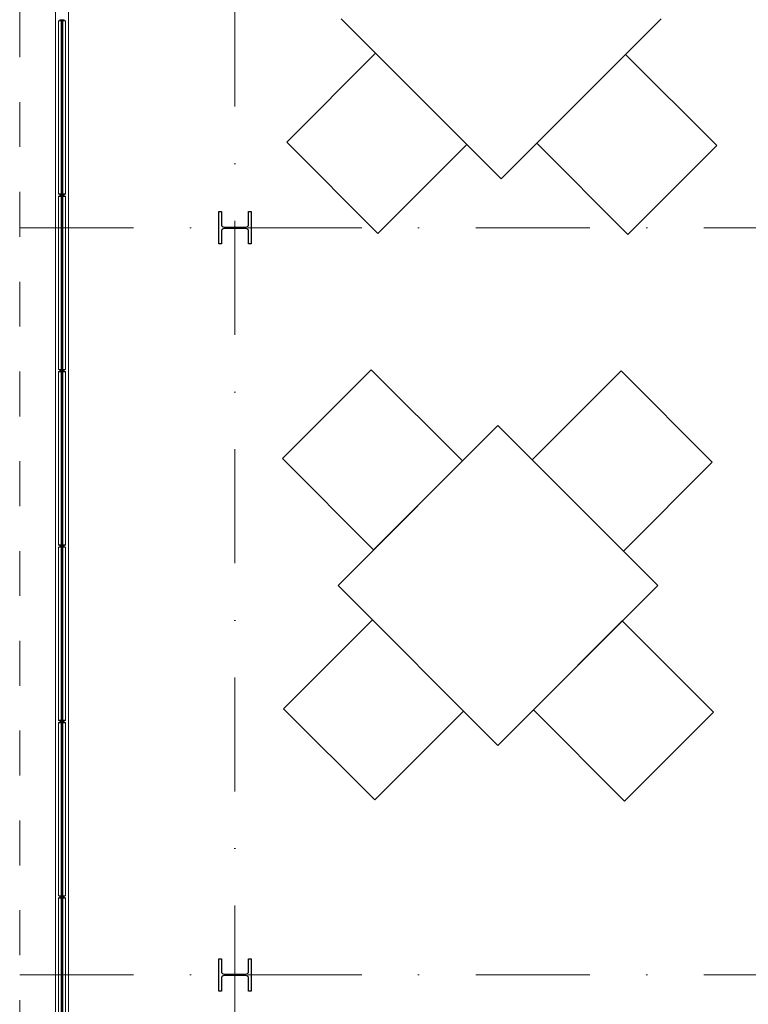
# Model space of a CAD drawing. Header units: metres. Extents: x 10441 to 19716, y -6570 to 1447.
# Tile 6 of 50: x 15756 to 16162, y -5506 to -4958. Entities that reach past the tile are written whole.
import ezdxf
from ezdxf.enums import TextEntityAlignment as Align

# ---------------------------------------------------------------- set-up
doc = ezdxf.new("R2010")
doc.units = ezdxf.units.M
doc.header["$MEASUREMENT"] = 0
doc.linetypes.add('8', pattern=[0.5, 0.25, -0.25])
doc.linetypes.add('DASHDOT', pattern=[25.4, 12.7, -6.35, 0, -6.35])
doc.layers.get('0').update_dxf_attribs({"color": 8})
for name, color, linetype, lineweight in [('#elektryczne', 8, 'Continuous', 20), ('_K_stal', 8, 'Continuous', 25), ('A_B.CIENKIE', 8, 'Continuous', 9), ('A_OSIE', 8, 'Continuous', 13), ('A_OZACZENIE DRZWI', 8, 'Continuous', 13), ('A_OZNACZENIA OKIEN', 8, 'Continuous', 13), ('A_STOLARKA', 8, 'Continuous', 5)]:
    doc.layers.add(name, color=color, linetype=linetype, lineweight=lineweight)
doc.styles.add('m1_romans', font='romans.shx', dxfattribs={"width": 0.8})

# ---------------------------------------------------------------- blocks, each defined once
blk = doc.blocks.new('podkład')
at = {"color": 8}
for p, q in [((11752.74, -2712.33), (11841.83, -2801.42)), ((11841.83, -2801.42), (11930.93, -2712.33)), ((11722.36, -2780.98), (11771.87, -2731.46)), ((11771.87, -2731.46), (11822.7, -2782.29)), ((11911.14, -2732.12), (11861.62, -2781.63)), ((11961.96, -2782.95), (11911.14, -2732.12)), ((11773.18, -2831.8), (11722.36, -2780.98)), ((11822.7, -2782.29), (11773.18, -2831.8)), ((11861.62, -2781.63), (11912.45, -2832.46)), ((11912.45, -2832.46), (11961.96, -2782.95)), ((11769.42, -2907.7), (11719.9, -2957.22)), ((11820.24, -2958.53), (11769.42, -2907.7)), ((11908.68, -2908.36), (11859.17, -2957.87)), ((11959.51, -2959.18), (11908.68, -2908.36)), ((11840.03, -2938.74), (11750.94, -3027.83)), ((11929.13, -3027.83), (11840.03, -2938.74)), ((11719.9, -2957.22), (11770.73, -3008.04)), ((11770.73, -3008.04), (11820.24, -2958.53)), ((11859.17, -2957.87), (11909.99, -3008.7)), ((11909.99, -3008.7), (11959.51, -2959.18)), ((11750.94, -3027.83), (11840.03, -3116.93)), ((11840.03, -3116.93), (11929.13, -3027.83)), ((11720.56, -3096.48), (11770.07, -3046.97)), ((11770.07, -3046.97), (11820.9, -3097.79)), ((11909.34, -3047.62), (11859.82, -3097.14)), ((11960.16, -3098.45), (11909.34, -3047.62)), ((11771.38, -3147.31), (11720.56, -3096.48)), ((11859.82, -3097.14), (11910.65, -3147.96)), ((11820.9, -3097.79), (11771.38, -3147.31)), ((11910.65, -3147.96), (11960.16, -3098.45))]:
    blk.add_line(p, q, dxfattribs=at)
at = {"layer": '_K_stal', "color": 8}
for points in [[(11701.09, -2819.7), (11702.49, -2819.7), (11702.49, -2837.7), (11701.09, -2837.7), (11701.09, -2830.62, 0.414214), (11699.59, -2829.12), (11687.39, -2829.12, 0.414214), (11685.89, -2830.62), (11685.89, -2837.7), (11684.49, -2837.7), (11684.49, -2819.7), (11685.89, -2819.7), (11685.89, -2826.77, 0.414214), (11687.39, -2828.27), (11699.59, -2828.27, 0.414214), (11701.09, -2826.77)], [(11701.09, -3235.7), (11702.49, -3235.7), (11702.49, -3253.7), (11701.09, -3253.7), (11701.09, -3246.62, 0.414214), (11699.59, -3245.12), (11687.39, -3245.12, 0.414214), (11685.89, -3246.62), (11685.89, -3253.7), (11684.49, -3253.7), (11684.49, -3235.7), (11685.89, -3235.7), (11685.89, -3242.77, 0.414214), (11687.39, -3244.27), (11699.59, -3244.27, 0.414214), (11701.09, -3242.77)]]:
    blk.add_lwpolyline(points, format="xyb", close=True, dxfattribs=at)
at = {"layer": 'A_B.CIENKIE', "color": 8, "linetype": '8', "ltscale": 100}
for p, q in [((11573.49, -2008.7), (11573.49, -4224.7)), ((11593.49, -2008.7), (11593.49, -4188.5))]:
    blk.add_line(p, q, dxfattribs=at)
at = {"layer": 'A_OSIE', "color": 8, "linetype": 'DASHDOT', "ltscale": 5}
for p, q in [((11693.49, -4159.34), (11693.49, -2044.7)), ((11573.49, -2828.69), (12973.49, -2828.69)), ((11573.49, -3244.7), (12973.49, -3244.7))]:
    blk.add_line(p, q, dxfattribs=at)
at = {"layer": 'A_STOLARKA', "color": 8}
for p, q in [((11593.49, -4178.81), (11593.49, -2419.46)), ((11600.69, -4174.29), (11600.69, -2419.46)), ((11595.09, -2713.36), (11596.29, -2713.06)), ((11595.09, -2713.51), (11599.09, -2713.51)), ((11595.12, -2809.81), (11595.12, -2713.51)), ((11595.84, -2712.98), (11595.84, -2713.17)), ((11596.29, -2713.06), (11595.84, -2713.06)), ((11595.88, -2712.94), (11596.34, -2712.85)), ((11596.29, -2713.06), (11596.34, -2713.06)), ((11596.29, -2713.06), (11597.89, -2713.06)), ((11596.34, -2713.06), (11596.34, -2712.86)), ((11596.39, -2712.81), (11597.79, -2712.81)), ((11596.39, -2712.81), (11597.79, -2712.81)), ((11596.69, -2713.06), (11596.59, -2713.16)), ((11596.59, -2713.16), (11596.59, -2810.16)), ((11597.49, -2713.06), (11596.69, -2713.06)), ((11597.09, -2713.06), (11597.09, -2810.26)), ((11597.59, -2713.16), (11597.49, -2713.06)), ((11597.59, -2810.16), (11597.59, -2713.16)), ((11597.84, -2712.85), (11598.3, -2712.94)), ((11597.84, -2713.06), (11597.84, -2712.86)), ((11597.84, -2713.06), (11597.89, -2713.06)), ((11598.34, -2713.06), (11597.89, -2713.06)), ((11597.89, -2713.06), (11599.09, -2713.36)), ((11598.34, -2713.17), (11598.34, -2712.98)), ((11599.05, -2713.51), (11599.05, -2809.81)), ((11595.09, -2809.81), (11599.09, -2809.81)), ((11595.09, -2809.96), (11596.29, -2810.26)), ((11595.09, -2811.06), (11596.29, -2810.76)), ((11595.09, -2811.21), (11599.09, -2811.21)), ((11595.12, -2907.51), (11595.12, -2811.21)), ((11595.84, -2810.34), (11595.84, -2810.15)), ((11596.29, -2810.26), (11595.84, -2810.26)), ((11595.84, -2810.69), (11595.84, -2810.87)), ((11596.29, -2810.76), (11595.84, -2810.76)), ((11595.88, -2810.38), (11596.34, -2810.46)), ((11595.88, -2810.64), (11596.34, -2810.56)), ((11596.29, -2810.26), (11596.34, -2810.26)), ((11596.29, -2810.26), (11597.89, -2810.26)), ((11596.29, -2810.76), (11596.34, -2810.76)), ((11596.29, -2810.76), (11597.89, -2810.76)), ((11596.34, -2810.26), (11596.34, -2810.46)), ((11596.34, -2810.76), (11596.34, -2810.56)), ((11596.39, -2810.51), (11597.79, -2810.51)), ((11596.39, -2810.51), (11597.79, -2810.51)), ((11596.59, -2810.16), (11596.69, -2810.26)), ((11596.69, -2810.76), (11596.59, -2810.86)), ((11596.59, -2810.86), (11596.59, -2907.86)), ((11596.69, -2810.26), (11597.49, -2810.26)), ((11597.49, -2810.76), (11596.69, -2810.76)), ((11597.09, -2810.76), (11597.09, -2907.96)), ((11597.49, -2810.26), (11597.59, -2810.16)), ((11597.59, -2810.86), (11597.49, -2810.76)), ((11597.59, -2907.86), (11597.59, -2810.86)), ((11597.84, -2810.26), (11597.89, -2810.26)), ((11597.84, -2810.26), (11597.84, -2810.46)), ((11597.84, -2810.47), (11598.3, -2810.38)), ((11597.84, -2810.55), (11598.3, -2810.64)), ((11597.84, -2810.76), (11597.84, -2810.56)), ((11597.84, -2810.76), (11597.89, -2810.76)), ((11597.89, -2810.26), (11599.09, -2809.96)), ((11598.34, -2810.26), (11597.89, -2810.26)), ((11598.34, -2810.76), (11597.89, -2810.76)), ((11597.89, -2810.76), (11599.09, -2811.06)), ((11598.34, -2810.15), (11598.34, -2810.34)), ((11598.34, -2810.87), (11598.34, -2810.69)), ((11599.05, -2811.21), (11599.05, -2907.51)), ((11595.09, -2907.51), (11599.09, -2907.51)), ((11595.09, -2907.66), (11596.29, -2907.96)), ((11595.09, -2908.76), (11596.29, -2908.46)), ((11595.09, -2908.91), (11599.09, -2908.91)), ((11595.12, -3005.21), (11595.13, -2908.91)), ((11595.84, -2908.04), (11595.84, -2907.85)), ((11596.29, -2907.96), (11595.84, -2907.96)), ((11595.84, -2908.39), (11595.84, -2908.57)), ((11596.29, -2908.46), (11595.84, -2908.46)), ((11595.88, -2908.08), (11596.34, -2908.17)), ((11595.88, -2908.34), (11596.34, -2908.26)), ((11596.29, -2907.96), (11596.34, -2907.96)), ((11596.29, -2907.96), (11597.89, -2907.96)), ((11596.29, -2908.46), (11596.34, -2908.46)), ((11596.29, -2908.46), (11597.89, -2908.46)), ((11596.34, -2907.96), (11596.34, -2908.16)), ((11596.34, -2908.46), (11596.34, -2908.26)), ((11596.39, -2908.21), (11597.79, -2908.21)), ((11596.39, -2908.21), (11597.79, -2908.21)), ((11596.59, -2907.86), (11596.69, -2907.96)), ((11596.69, -2908.46), (11596.59, -2908.56)), ((11596.59, -2908.56), (11596.59, -3005.56)), ((11596.69, -2907.96), (11597.49, -2907.96)), ((11597.49, -2908.46), (11596.69, -2908.46)), ((11597.09, -2908.46), (11597.09, -3005.66)), ((11597.49, -2907.96), (11597.59, -2907.86)), ((11597.59, -2908.56), (11597.49, -2908.46)), ((11597.59, -3005.56), (11597.59, -2908.56)), ((11597.84, -2907.96), (11597.89, -2907.96)), ((11597.84, -2907.96), (11597.84, -2908.16)), ((11597.84, -2908.17), (11598.3, -2908.08)), ((11597.84, -2908.25), (11598.3, -2908.34)), ((11597.84, -2908.46), (11597.84, -2908.26)), ((11597.84, -2908.46), (11597.89, -2908.46)), ((11597.89, -2907.96), (11599.09, -2907.66)), ((11598.34, -2907.96), (11597.89, -2907.96)), ((11598.34, -2908.46), (11597.89, -2908.46)), ((11597.89, -2908.46), (11599.09, -2908.76)), ((11598.34, -2907.85), (11598.34, -2908.04)), ((11598.34, -2908.57), (11598.34, -2908.39)), ((11599.06, -2908.91), (11599.05, -3005.21)), ((11595.09, -3005.21), (11599.09, -3005.21)), ((11595.09, -3005.36), (11596.29, -3005.66)), ((11595.09, -3006.46), (11596.29, -3006.16)), ((11595.09, -3006.61), (11599.09, -3006.61)), ((11595.13, -3102.91), (11595.13, -3006.61)), ((11595.84, -3005.74), (11595.84, -3005.55)), ((11596.29, -3005.66), (11595.84, -3005.66)), ((11595.84, -3006.09), (11595.84, -3006.27)), ((11596.29, -3006.16), (11595.84, -3006.16)), ((11595.88, -3005.79), (11596.34, -3005.87)), ((11595.89, -3006.04), (11596.34, -3005.96)), ((11596.29, -3005.66), (11596.34, -3005.66)), ((11596.29, -3005.66), (11597.89, -3005.66)), ((11596.29, -3006.16), (11596.34, -3006.16)), ((11596.29, -3006.16), (11597.89, -3006.16)), ((11596.34, -3005.66), (11596.34, -3005.86)), ((11596.34, -3006.16), (11596.34, -3005.96)), ((11596.39, -3005.91), (11597.79, -3005.91)), ((11596.39, -3005.91), (11597.79, -3005.91)), ((11596.59, -3005.56), (11596.69, -3005.66)), ((11596.69, -3006.16), (11596.59, -3006.26)), ((11596.59, -3006.26), (11596.59, -3103.26)), ((11596.69, -3005.66), (11597.49, -3005.66)), ((11597.49, -3006.16), (11596.69, -3006.16)), ((11597.09, -3006.16), (11597.09, -3103.36)), ((11597.49, -3005.66), (11597.59, -3005.56)), ((11597.59, -3006.26), (11597.49, -3006.16)), ((11597.59, -3103.26), (11597.59, -3006.26)), ((11597.84, -3005.66), (11597.89, -3005.66)), ((11597.84, -3005.66), (11597.84, -3005.86)), ((11597.84, -3005.87), (11598.3, -3005.79)), ((11597.84, -3005.96), (11598.3, -3006.04)), ((11597.84, -3006.16), (11597.84, -3005.96)), ((11597.84, -3006.16), (11597.89, -3006.16)), ((11597.89, -3005.66), (11599.09, -3005.36)), ((11598.34, -3005.66), (11597.89, -3005.66)), ((11598.34, -3006.16), (11597.89, -3006.16)), ((11597.89, -3006.16), (11599.09, -3006.46)), ((11598.34, -3005.55), (11598.34, -3005.74)), ((11598.34, -3006.27), (11598.34, -3006.09)), ((11599.06, -3006.61), (11599.06, -3102.91)), ((11595.09, -3102.91), (11599.09, -3102.91)), ((11595.09, -3103.06), (11596.29, -3103.36)), ((11597.89, -3103.36), (11599.09, -3103.06)), ((11595.09, -3104.16), (11596.29, -3103.86)), ((11595.09, -3104.31), (11599.09, -3104.31)), ((11595.13, -3200.61), (11595.13, -3104.31)), ((11595.84, -3103.44), (11595.84, -3103.25)), ((11596.29, -3103.36), (11595.84, -3103.36)), ((11595.84, -3103.79), (11595.84, -3103.97)), ((11596.29, -3103.86), (11595.84, -3103.86)), ((11595.89, -3103.49), (11596.34, -3103.57)), ((11595.89, -3103.74), (11596.34, -3103.66)), ((11596.29, -3103.36), (11596.34, -3103.36)), ((11596.29, -3103.36), (11597.89, -3103.36)), ((11596.29, -3103.86), (11596.34, -3103.86)), ((11596.29, -3103.86), (11597.89, -3103.86)), ((11596.34, -3103.36), (11596.34, -3103.56)), ((11596.34, -3103.86), (11596.34, -3103.66)), ((11596.39, -3103.61), (11597.79, -3103.61)), ((11596.39, -3103.61), (11597.79, -3103.61)), ((11596.59, -3103.26), (11596.69, -3103.36)), ((11596.69, -3103.86), (11596.59, -3103.96)), ((11596.59, -3103.96), (11596.59, -3200.96)), ((11596.69, -3103.36), (11597.49, -3103.36)), ((11597.49, -3103.86), (11596.69, -3103.86)), ((11597.09, -3103.86), (11597.09, -3201.06)), ((11597.49, -3103.36), (11597.59, -3103.26)), ((11597.59, -3103.96), (11597.49, -3103.86)), ((11597.59, -3200.96), (11597.59, -3103.96)), ((11597.84, -3103.36), (11597.89, -3103.36)), ((11597.84, -3103.36), (11597.84, -3103.56)), ((11597.84, -3103.57), (11598.3, -3103.49)), ((11597.84, -3103.66), (11598.3, -3103.74)), ((11597.84, -3103.86), (11597.84, -3103.66)), ((11597.84, -3103.86), (11597.89, -3103.86)), ((11598.34, -3103.36), (11597.89, -3103.36)), ((11598.34, -3103.86), (11597.89, -3103.86)), ((11597.89, -3103.86), (11599.09, -3104.16)), ((11598.34, -3103.25), (11598.34, -3103.44)), ((11598.34, -3103.97), (11598.34, -3103.79)), ((11599.06, -3104.31), (11599.06, -3200.61)), ((11595.09, -3200.61), (11599.09, -3200.61)), ((11595.09, -3200.76), (11596.29, -3201.06)), ((11595.09, -3201.86), (11596.29, -3201.56)), ((11595.84, -3201.14), (11595.84, -3200.95)), ((11596.29, -3201.06), (11595.84, -3201.06)), ((11595.85, -3201.49), (11595.85, -3201.67)), ((11596.3, -3201.56), (11595.85, -3201.56)), ((11595.89, -3201.19), (11596.34, -3201.27)), ((11595.89, -3201.44), (11596.34, -3201.36)), ((11596.29, -3201.06), (11596.34, -3201.06)), ((11596.29, -3201.06), (11597.89, -3201.06)), ((11596.29, -3201.56), (11597.89, -3201.56)), ((11596.3, -3201.56), (11596.34, -3201.56)), ((11596.34, -3201.06), (11596.34, -3201.26)), ((11596.34, -3201.56), (11596.34, -3201.36)), ((11596.39, -3201.31), (11597.79, -3201.31)), ((11596.39, -3201.31), (11597.79, -3201.31)), ((11596.59, -3200.96), (11596.69, -3201.06)), ((11596.69, -3201.56), (11596.59, -3201.66)), ((11596.59, -3201.66), (11596.59, -3298.66)), ((11596.69, -3201.06), (11597.49, -3201.06)), ((11597.49, -3201.56), (11596.69, -3201.56)), ((11597.09, -3201.56), (11597.09, -3298.76)), ((11597.49, -3201.06), (11597.59, -3200.96)), ((11597.59, -3201.66), (11597.49, -3201.56)), ((11597.59, -3298.66), (11597.59, -3201.66)), ((11597.84, -3201.06), (11597.89, -3201.06)), ((11597.84, -3201.06), (11597.84, -3201.26)), ((11597.84, -3201.27), (11598.3, -3201.19)), ((11597.84, -3201.36), (11598.3, -3201.44)), ((11597.84, -3201.56), (11597.84, -3201.36)), ((11597.84, -3201.56), (11597.9, -3201.56)), ((11597.89, -3201.06), (11599.09, -3200.76)), ((11598.34, -3201.06), (11597.89, -3201.06)), ((11597.89, -3201.56), (11599.09, -3201.86)), ((11598.35, -3201.56), (11597.9, -3201.56)), ((11598.34, -3200.95), (11598.34, -3201.14)), ((11598.35, -3201.67), (11598.35, -3201.49)), ((11595.09, -3202.01), (11599.09, -3202.01)), ((11595.13, -3298.31), (11595.13, -3202.01)), ((11599.06, -3202.01), (11599.06, -3298.31))]:
    blk.add_line(p, q, dxfattribs=at)
at = {"layer": 'A_STOLARKA', "color": 8, "ltscale": 0.1}
for p, q in [((11595.09, -2713.51), (11595.09, -2713.36)), ((11599.09, -2713.51), (11599.09, -2713.36)), ((11595.09, -2809.81), (11595.09, -2809.96)), ((11595.09, -2811.21), (11595.09, -2811.06)), ((11599.09, -2809.81), (11599.09, -2809.96)), ((11599.09, -2811.21), (11599.09, -2811.06)), ((11595.09, -2907.51), (11595.09, -2907.66)), ((11595.09, -2908.91), (11595.09, -2908.76)), ((11599.09, -2907.51), (11599.09, -2907.66)), ((11599.09, -2908.91), (11599.09, -2908.76)), ((11595.09, -3005.21), (11595.09, -3005.36)), ((11595.09, -3006.61), (11595.09, -3006.46)), ((11599.09, -3005.21), (11599.09, -3005.36)), ((11599.09, -3006.61), (11599.09, -3006.46)), ((11595.09, -3102.91), (11595.09, -3103.06)), ((11599.09, -3102.91), (11599.09, -3103.06)), ((11595.09, -3104.31), (11595.09, -3104.16)), ((11599.09, -3104.31), (11599.09, -3104.16)), ((11595.09, -3200.61), (11595.09, -3200.76)), ((11595.09, -3202.01), (11595.09, -3201.86)), ((11599.09, -3200.61), (11599.09, -3200.76)), ((11599.09, -3202.01), (11599.09, -3201.86))]:
    blk.add_line(p, q, dxfattribs=at)
at = {"layer": 'A_STOLARKA', "color": 8}
for centre in [(11597.09, -2719.56), (11597.09, -2719.56), (11597.09, -2803.76), (11597.09, -2817.26), (11597.09, -2901.46), (11597.09, -2914.96), (11597.09, -2914.96), (11597.09, -2999.16), (11597.09, -3012.66), (11597.09, -3012.66), (11597.09, -3096.86), (11597.09, -3110.36), (11597.09, -3110.36), (11597.09, -3194.56), (11597.09, -3208.06), (11597.09, -3208.06)]:
    blk.add_circle(centre, 0.5, dxfattribs=at)
for centre, start, end in [((11595.89, -2712.98), 100, 180), ((11596.39, -2712.86), 90, 180), ((11597.79, -2712.86), 0, 90), ((11598.29, -2712.98), 0, 80), ((11595.89, -2810.34), 180, 260), ((11595.89, -2810.69), 100, 180), ((11596.39, -2810.46), 180, 270), ((11596.39, -2810.56), 90, 180), ((11597.79, -2810.46), 270, 0), ((11597.79, -2810.56), 0, 90), ((11598.29, -2810.34), 280, 0), ((11598.29, -2810.69), 0, 80), ((11595.89, -2908.04), 180, 260), ((11595.89, -2908.39), 100, 180), ((11596.39, -2908.16), 180, 270), ((11596.39, -2908.26), 90, 180), ((11597.79, -2908.16), 270, 0), ((11597.79, -2908.26), 0, 90), ((11598.29, -2908.04), 280, 0), ((11598.29, -2908.39), 0, 80), ((11595.89, -3005.74), 180, 260), ((11595.89, -3006.09), 100, 180), ((11596.39, -3005.86), 180, 270), ((11596.39, -3005.96), 90, 180), ((11597.79, -3005.86), 270, 0), ((11597.79, -3005.96), 0, 90), ((11598.29, -3005.74), 280, 0), ((11598.29, -3006.09), 0, 80), ((11595.89, -3103.44), 180, 260), ((11595.89, -3103.79), 100, 180), ((11596.39, -3103.56), 180, 270), ((11596.39, -3103.66), 90, 180), ((11597.79, -3103.56), 270, 0), ((11597.79, -3103.66), 0, 90), ((11598.29, -3103.44), 280, 0), ((11598.29, -3103.79), 0, 80), ((11595.89, -3201.14), 180, 260), ((11595.9, -3201.49), 100, 180), ((11596.39, -3201.26), 180, 270), ((11596.39, -3201.36), 90, 180), ((11597.79, -3201.26), 270, 0), ((11597.79, -3201.36), 0, 90), ((11598.29, -3201.14), 280, 0), ((11598.3, -3201.49), 0, 80)]:
    blk.add_arc(centre, 0.05, start, end, dxfattribs=at)
at = {"layer": 'A_OZACZENIE DRZWI', "color": 8, "ltscale": 0.1, "style": 'm1_romans', "width": 0.8}
for rotation, p in [(98.4861, (12735.07, -773.13)), (360, (12573.8, -1012.7)), (90, (11565.29, -1150.14)), (90, (11872.29, -1150.14)), (90, (12230.03, -1245.64)), (90, (12385.87, -1249.44)), (90, (11565.29, -1370.89)), (90, (11872.29, -1370.89)), (90, (12230.03, -1370.89)), (90, (12389.3, -1370.89)), (90, (11748.79, -1556.15)), (90, (11986.6, -1556.15)), (90, (12389.3, -1556.15)), (360, (12235.05, -1664.2)), (360, (12235.05, -1880.2)), (90, (11745.78, -2001.94))]:
    blk.add_attdef('SZEROKOSC', text='', height=10, rotation=rotation, dxfattribs=at).set_placement(p, align=Align.BOTTOM_CENTER)
for rotation, p in [(98.4861, (12738.56, -773.47)), (360, (12572.95, -1016.09)), (90, (11568.68, -1150.99)), (90, (11875.68, -1150.99)), (90, (12233.42, -1246.49)), (90, (12389.27, -1250.29)), (90, (11568.68, -1371.74)), (90, (11875.68, -1371.74)), (90, (12233.42, -1371.74)), (90, (12392.69, -1371.74)), (90, (11752.19, -1557)), (90, (11990, -1557)), (90, (12392.69, -1557)), (360, (12234.2, -1667.59)), (360, (12234.2, -1883.59)), (90, (11749.18, -2002.79))]:
    blk.add_attdef('WYSOKOSC', text='', height=10, rotation=rotation, dxfattribs=at).set_placement(p, align=Align.TOP_CENTER)
at = {"layer": 'A_OZNACZENIA OKIEN', "color": 8, "ltscale": 0.1, "style": 'm1_romans', "width": 0.8}
for rotation, p in [(278.8676, (13403.28, -587.56)), (278.8676, (13013.44, -645.27)), (278.8676, (12475.3, -724.92)), (278.8676, (12253.72, -757.72)), (0, (14011.09, -903.42)), (278.8676, (11051.11, -935.72)), (278.8676, (10670.26, -992.09)), (0, (14011.09, -1578.09)), (90, (10823, -2081.55)), (90, (11208, -2081.55)), (90, (11974, -2081.55)), (90, (13179.19, -2081.55)), (90, (13543.19, -2081.55))]:
    blk.add_attdef('WYSOKOSC', text='', height=10, rotation=rotation, dxfattribs=at).set_placement(p, align=Align.TOP_CENTER)
for rotation, p in [(278.8676, (13373.71, -593.04)), (278.8676, (12983.87, -650.74)), (278.8676, (12445.73, -730.4)), (278.8676, (12224.15, -763.19)), (0, (14017.48, -900.03)), (278.8676, (11021.54, -941.2)), (278.8676, (10640.69, -997.57)), (0, (14017.48, -1574.7)), (90, (10819.6, -2080.7)), (90, (11204.6, -2080.7)), (90, (11970.6, -2080.7)), (90, (13175.8, -2080.7)), (90, (13539.8, -2080.7))]:
    blk.add_attdef('SZEROKOSC', text='', height=10, rotation=rotation, dxfattribs=at).set_placement(p, align=Align.BOTTOM_CENTER)

msp = doc.modelspace()

# ---------------------------------------------------------------- block references
at = {"layer": '#elektryczne', "color": 8, "linetype": 'Continuous', "lineweight": 18}
msp.add_blockref('podkład', (4182.37, -2244.78), dxfattribs=at)

doc.saveas('drawing.dxf')
